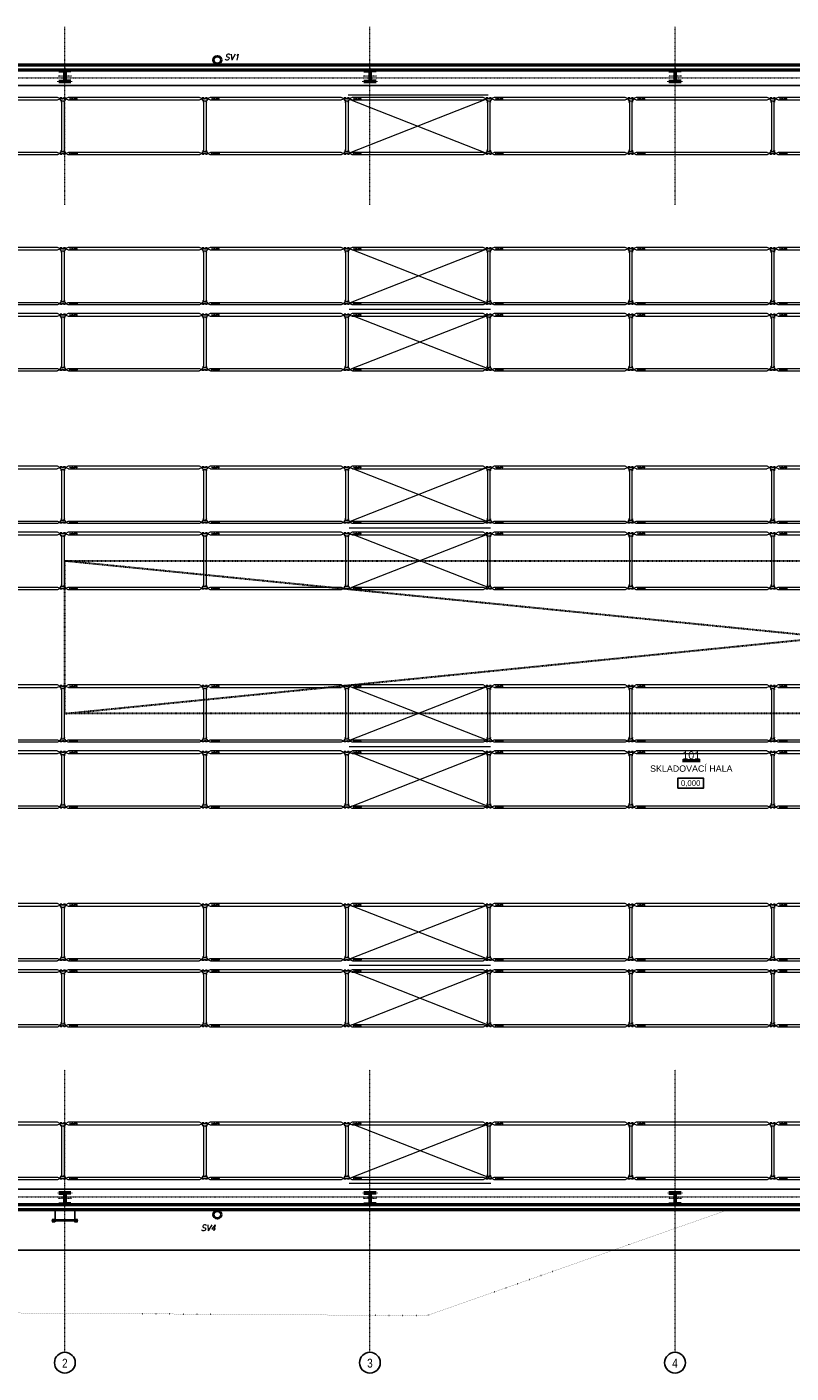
# Model space of a CAD drawing. Header units: millimetres. Extents: x -52574 to 8124, y -11597 to 32980.
# Tile 2 of 7: x -31866 to -16837, y -2016 to 24450. Entities that reach past the tile are written whole.
import ezdxf
from ezdxf.enums import TextEntityAlignment as Align

# ---------------------------------------------------------------- set-up
doc = ezdxf.new("R2010")
doc.units = ezdxf.units.MM
for name, pattern in [('DASHDOT', [25.4, 12.7, -6.35, 0, -6.35]), ('DGN Style 2', [56.260671, 33.756403, -22.504268]), ('DOT', [6.35, 0, -6.35]), ('SPOJITÁ', [0])]:
    doc.linetypes.add(name, pattern=pattern)
for name, color, linetype, lineweight in [('CKKOTY_VYS', 3, 'Continuous', 25), ('CKPOPISM', 6, 'Continuous', 50), ('CKPOPISM_POPIS', 3, 'Continuous', 25), ('CKPROSTUPY_NADROVINOU', 7, 'DASHDOT', 30), ('CKRASTR', 7, 'DASHDOT', 15), ('CKRASTR_POPIS', 3, 'Continuous', 25), ('CKSTENY_PODROVINOU', 7, 'Continuous', 25), ('CKSTENY_REZ', 6, 'Continuous', 50), ('CKTEXTY_MALE', 3, 'Continuous', 18), ('CSPROFILY_OSY', 1, 'DASHDOT', 18), ('CSPROFILY_REZY', 4, 'Continuous', 50), ('pohledy', 7, 'Continuous', 25), ('požární žebřík', 201, 'Continuous', 15), ('R-IF_nosniky-silna', 240, 'Continuous', 0), ('ZTI-DEŠŤOVÁ-KANALIZACE', 210, 'KANALIZACE', 40)]:
    doc.layers.add(name, color=color, linetype=linetype, lineweight=lineweight)
doc.layers.add('TECH-STOJNY', color=5, linetype='Continuous')
doc.styles.add('_TCW_TXTSTY_E', font='SIMPLEX.SHX', dxfattribs={"height": 17.560974})
doc.styles.add('Arial', font='arial.ttf', dxfattribs={"width": 0.8})
doc.styles.add('KURZIVA', font='italic__.ttf')
doc.styles.get("Standard").update_dxf_attribs({"font": 'arial.ttf'})
doc.linetypes.add('KANALIZACE', pattern='A,30,-3.5,["C",Standard,S=2.54,R=0,X=-3.81,Y=-1.27],-0.001', length=33.501)

# ---------------------------------------------------------------- blocks, each defined once
blk = doc.blocks.new('A$C2294005E')
at = {"layer": 'R-IF_nosniky-silna', "linetype": 'Continuous'}
for p, q in [((34, 39), (0, 39)), ((0, 39), (0, 25)), ((0, 25), (4, 25)), ((4, 25), (4, 35)), ((4, 35), (30, 35)), ((30, 35), (30, 21)), ((30, 21), (34, 21)), ((34, 25), (34, 39)), ((36, 25), (34, 25)), ((34, 25), (34, 25)), ((34, 21), (36, 21)), ((38, 25), (36, 25)), ((36, 21), (38, 21)), ((40, 26), (38, 25)), ((38, 21), (40, 20)), ((42, 26), (40, 26)), ((40, 20), (42, 20)), ((44, 26), (42, 26)), ((42, 20), (44, 20)), ((90, 49), (44, 26)), ((44, 20), (90, 1)), ((92, 49), (90, 49)), ((90, 1), (92, 1)), ((94, 49), (92, 49)), ((92, 1), (94, 1)), ((95, 50), (94, 49)), ((94, 1), (95, 0)), ((97, 50), (95, 50)), ((95, 0), (97, 0)), ((99, 50), (97, 50)), ((97, 0), (99, 0)), ((2660, 50), (99, 50)), ((99, 0), (2660, 0)), ((2662, 50), (2660, 50)), ((2660, 0), (2662, 0)), ((2664, 50), (2662, 50)), ((2662, 0), (2664, 0)), ((2666, 49), (2664, 50)), ((2664, 0), (2666, 1)), ((2667, 49), (2666, 49)), ((2666, 1), (2667, 1)), ((2669, 49), (2667, 49)), ((2667, 1), (2669, 1)), ((2715, 26), (2669, 49)), ((2669, 1), (2715, 20)), ((2717, 26), (2715, 26)), ((2715, 20), (2717, 20)), ((2719, 26), (2717, 26)), ((2717, 20), (2719, 20)), ((2721, 25), (2719, 26)), ((2719, 20), (2721, 21)), ((2723, 25), (2721, 25)), ((2721, 21), (2723, 21)), ((2725, 25), (2723, 25)), ((2723, 21), (2725, 21)), ((2726, 25), (2725, 25)), ((2725, 21), (2730, 21)), ((2759, 39), (2726, 39)), ((2726, 39), (2726, 25)), ((2730, 21), (2730, 35)), ((2730, 35), (2755, 35)), ((2755, 35), (2755, 25)), ((2755, 25), (2759, 25)), ((2759, 25), (2759, 39))]:
    blk.add_line(p, q, dxfattribs=at)
at = {"layer": 'R-IF_nosniky-silna', "linetype": 'SPOJITÁ', "style": '_TCW_TXTSTY_E'}
blk.add_text('Txx52-2700', height=17.6, dxfattribs=at).set_placement((119, 31), align=Align.TOP_LEFT)
blk = doc.blocks.new('A$C2FA15031')
at = {"layer": 'TECH-STOJNY', "lineweight": 13}
for p, q in [((0, 1111), (0, 1077)), ((1, 1077), (1, 1111)), ((1, 1074), (19, 1058)), ((20, 1059), (2, 1075)), ((22, 1115), (4, 1115)), ((4, 1113), (22, 1113)), ((24, 1111), (24, 1107)), ((26, 1107), (26, 1111)), ((32, 1105), (28, 1105)), ((28, 1103), (32, 1103)), ((36, 1105), (32, 1105)), ((32, 1103), (36, 1103)), ((40, 1107), (37, 1105)), ((38, 1104), (41, 1106)), ((50, 1107), (42, 1107)), ((42, 1106), (50, 1106)), ((54, 1104), (51, 1106)), ((52, 1107), (55, 1105)), ((56, 1105), (60, 1105)), ((60, 1103), (56, 1103)), ((60, 1105), (64, 1105)), ((64, 1103), (60, 1103)), ((66, 1107), (66, 1111)), ((68, 1111), (68, 1107)), ((70, 1115), (88, 1115)), ((88, 1113), (70, 1113)), ((72, 1059), (90, 1075)), ((91, 1074), (73, 1058)), ((91, 1077), (91, 1111)), ((92, 1111), (92, 1077)), ((2792, 1111), (2792, 1077)), ((2793, 1074), (2811, 1058)), ((2794, 1077), (2794, 1111)), ((2812, 1059), (2794, 1075)), ((2814, 1115), (2796, 1115)), ((2796, 1113), (2814, 1113)), ((2817, 1111), (2817, 1107)), ((2818, 1107), (2818, 1111)), ((2825, 1105), (2821, 1105)), ((2821, 1103), (2825, 1103)), ((2828, 1105), (2825, 1105)), ((2825, 1103), (2828, 1103)), ((2832, 1107), (2829, 1105)), ((2830, 1104), (2833, 1106)), ((2842, 1107), (2834, 1107)), ((2834, 1106), (2842, 1106)), ((2846, 1104), (2843, 1106)), ((2844, 1107), (2847, 1105)), ((2848, 1105), (2852, 1105)), ((2852, 1103), (2848, 1103)), ((2852, 1105), (2856, 1105)), ((2856, 1103), (2852, 1103)), ((2858, 1107), (2858, 1111)), ((2860, 1111), (2860, 1107)), ((2862, 1115), (2880, 1115)), ((2880, 1113), (2862, 1113)), ((2864, 1059), (2882, 1075)), ((2883, 1074), (2865, 1058)), ((2883, 1077), (2883, 1111)), ((2884, 1111), (2884, 1077)), ((17, 1045), (15, 1044)), ((15, 1043), (18, 1043)), ((19, 1038), (15, 1039)), ((15, 1038), (19, 1037)), ((19, 1037), (19, 1038)), ((20, 1056), (20, 1047)), ((21, 1047), (21, 1056)), ((71, 1047), (71, 1056)), ((72, 1056), (72, 1047)), ((73, 1038), (77, 1039)), ((77, 1038), (73, 1037)), ((73, 1037), (73, 1038)), ((77, 1043), (74, 1043)), ((75, 1045), (77, 1044)), ((2809, 1045), (2807, 1044)), ((2807, 1043), (2810, 1043)), ((2811, 1038), (2807, 1039)), ((2807, 1038), (2811, 1037)), ((2811, 1037), (2811, 1038)), ((2812, 1056), (2812, 1047)), ((2813, 1047), (2813, 1056)), ((2863, 1047), (2863, 1056)), ((2864, 1056), (2864, 1047)), ((2865, 1038), (2869, 1039)), ((2869, 1038), (2865, 1037)), ((2865, 1037), (2865, 1038)), ((2869, 1043), (2866, 1043)), ((2867, 1045), (2869, 1044)), ((0, 19), (0, 53)), ((1, 56), (19, 72)), ((1, 53), (1, 19)), ((20, 71), (2, 55)), ((4, 16), (22, 16)), ((22, 15), (4, 15)), ((15, 92), (19, 93)), ((19, 92), (15, 91)), ((15, 87), (18, 87)), ((17, 85), (15, 86)), ((19, 93), (19, 92)), ((20, 74), (20, 83)), ((21, 83), (21, 74)), ((24, 19), (24, 22)), ((26, 22), (26, 19)), ((28, 26), (32, 26)), ((32, 25), (28, 25)), ((32, 26), (36, 26)), ((36, 25), (32, 25)), ((40, 23), (37, 25)), ((38, 26), (41, 24)), ((42, 24), (50, 24)), ((50, 22), (42, 22)), ((54, 26), (51, 24)), ((52, 23), (55, 25)), ((60, 26), (56, 26)), ((56, 25), (60, 25)), ((64, 26), (60, 26)), ((60, 25), (64, 25)), ((66, 22), (66, 19)), ((68, 19), (68, 22)), ((88, 16), (70, 16)), ((70, 15), (88, 15)), ((71, 83), (71, 74)), ((72, 74), (72, 83)), ((72, 71), (90, 55)), ((77, 92), (73, 93)), ((73, 93), (73, 92)), ((73, 92), (77, 91)), ((91, 56), (73, 72)), ((77, 87), (74, 87)), ((75, 85), (77, 86)), ((91, 53), (91, 19)), ((92, 19), (92, 53)), ((2792, 19), (2792, 53)), ((2793, 56), (2811, 72)), ((2812, 71), (2794, 55)), ((2794, 53), (2794, 19)), ((2796, 16), (2814, 16)), ((2814, 15), (2796, 15)), ((2807, 92), (2811, 93)), ((2811, 92), (2807, 91)), ((2807, 87), (2810, 87)), ((2809, 85), (2807, 86)), ((2811, 93), (2811, 92)), ((2812, 74), (2812, 83)), ((2813, 83), (2813, 74)), ((2817, 19), (2817, 22)), ((2818, 22), (2818, 19)), ((2821, 26), (2825, 26)), ((2825, 25), (2821, 25)), ((2825, 26), (2828, 26)), ((2828, 25), (2825, 25)), ((2832, 23), (2829, 25)), ((2830, 26), (2833, 24)), ((2834, 24), (2842, 24)), ((2842, 22), (2834, 22)), ((2846, 26), (2843, 24)), ((2844, 23), (2847, 25)), ((2852, 26), (2848, 26)), ((2848, 25), (2852, 25)), ((2856, 26), (2852, 26)), ((2852, 25), (2856, 25)), ((2858, 22), (2858, 19)), ((2860, 19), (2860, 22)), ((2880, 16), (2862, 16)), ((2862, 15), (2880, 15)), ((2863, 83), (2863, 74)), ((2864, 74), (2864, 83)), ((2864, 71), (2882, 55)), ((2869, 92), (2865, 93)), ((2865, 93), (2865, 92)), ((2865, 92), (2869, 91)), ((2883, 56), (2865, 72)), ((2869, 87), (2866, 87)), ((2867, 85), (2869, 86)), ((2883, 53), (2883, 19)), ((2884, 19), (2884, 53))]:
    blk.add_line(p, q, dxfattribs=at)
at = {"layer": 'TECH-STOJNY', "linetype": 'Continuous', "lineweight": 0}
for p, q in [((21, 1062), (71, 1062)), ((21, 1062), (21, 68)), ((27, 1105), (27, 1104)), ((34, 1105), (34, 1103)), ((58, 1105), (58, 1103)), ((65, 1105), (65, 1104)), ((71, 1062), (71, 68)), ((2813, 1062), (2863, 1062)), ((2813, 1062), (2813, 68)), ((2819, 1105), (2819, 1104)), ((2826, 1105), (2826, 1103)), ((2850, 1105), (2850, 1103)), ((2857, 1105), (2857, 1104)), ((2863, 1062), (2863, 68)), ((21, 68), (71, 68)), ((34, 25), (34, 26)), ((58, 25), (58, 26)), ((65, 25), (65, 26)), ((2813, 68), (2863, 68)), ((2826, 25), (2826, 26)), ((2850, 25), (2850, 26))]:
    blk.add_line(p, q, dxfattribs=at)
at = {"layer": 'TECH-STOJNY', "linetype": 'DGN Style 2', "lineweight": 0, "flags": 128}
for points in [[(17, 1113), (9, 1113), (9, 1115), (17, 1115)], [(75, 1113), (83, 1113), (83, 1115), (75, 1115)], [(2809, 1113), (2801, 1113), (2801, 1115), (2809, 1115)], [(2867, 1113), (2875, 1113), (2875, 1115), (2867, 1115)], [(1, 41), (0, 41), (0, 30), (1, 30)], [(17, 16), (9, 16), (9, 15), (17, 15)], [(75, 16), (83, 16), (83, 15), (75, 15)], [(91, 41), (92, 41), (92, 30), (91, 30)], [(2794, 41), (2792, 41), (2792, 30), (2794, 30)], [(2809, 16), (2801, 16), (2801, 15), (2809, 15)], [(2867, 16), (2875, 16), (2875, 15), (2867, 15)], [(2883, 41), (2884, 41), (2884, 30), (2883, 30)]]:
    blk.add_lwpolyline(points, close=True, dxfattribs=at)
at = {"layer": 'TECH-STOJNY', "linetype": 'DGN Style 2', "flags": 128}
for points in [[(21, 1047), (20, 1047), (20, 1056), (21, 1056)], [(71, 1047), (72, 1047), (72, 1056), (71, 1056)], [(2813, 1047), (2812, 1047), (2812, 1056), (2813, 1056)], [(2863, 1047), (2864, 1047), (2864, 1056), (2863, 1056)], [(21, 83), (20, 83), (20, 74), (21, 74)], [(71, 83), (72, 83), (72, 74), (71, 74)], [(2813, 83), (2812, 83), (2812, 74), (2813, 74)], [(2863, 83), (2864, 83), (2864, 74), (2863, 74)]]:
    blk.add_lwpolyline(points, close=True, dxfattribs=at)
at = {"layer": 'TECH-STOJNY', "linetype": 'Continuous', "lineweight": 13}
for centre, radius, start, end in [((4, 1111), 4, 90, 180), ((4, 1111), 2.5, 90, 180), ((22, 1111), 4, 0, 90), ((64, 1107), 4, 270, 0), ((64, 1107), 2.5, 270, 0), ((70, 1111), 2.5, 90, 180), ((87, 1077), 3.5, 322.0228, 0), ((87, 1077), 5, 322.0228, 0), ((2796, 1111), 4, 90, 180), ((2796, 1111), 2.5, 90, 180), ((2814, 1111), 4, 0, 90), ((2856, 1107), 4, 270, 0), ((2856, 1107), 2.5, 270, 0), ((2862, 1111), 2.5, 90, 180), ((2879, 1077), 3.5, 322.0228, 0), ((2879, 1077), 5, 322.0228, 0), ((16, 1056), 3.5, 0, 37.9772), ((76, 1055), 5, 142.0228, 180), ((2808, 1056), 3.5, 0, 37.9772), ((2868, 1055), 5, 142.0228, 180), ((4, 19), 4, 180, 270), ((4, 19), 2.5, 180, 270), ((16, 74), 3.5, 322.0228, 0), ((22, 19), 4, 270, 0), ((64, 22), 4, 0, 90), ((64, 22), 2.5, 0, 90), ((70, 19), 2.5, 180, 270), ((76, 75), 5, 180, 217.9772), ((87, 53), 3.5, 0, 37.9772), ((87, 53), 5, 0, 37.9772), ((2796, 19), 4, 180, 270), ((2796, 19), 2.5, 180, 270), ((2808, 74), 3.5, 322.0228, 0), ((2814, 19), 4, 270, 0), ((2856, 22), 4, 0, 90), ((2856, 22), 2.5, 0, 90), ((2862, 19), 2.5, 180, 270), ((2868, 75), 5, 180, 217.9772), ((2879, 53), 3.5, 0, 37.9772), ((2879, 53), 5, 0, 37.9772)]:
    blk.add_arc(centre, radius, start, end, dxfattribs=at)
at = {"layer": 'TECH-STOJNY', "linetype": 'Continuous', "lineweight": 13, "extrusion": (0, 0, -1)}
for centre, radius, start, end in [((-5, 1077), 5, 322.0228, 0), ((-5, 1077), 3.5, 322.0228, 0), ((-22, 1111), 2.5, 90, 180), ((-28, 1107), 4, 270, 0), ((-28, 1107), 2.5, 270, 0), ((-70, 1111), 4, 0, 90), ((-88, 1111), 4, 90, 180), ((-88, 1111), 2.5, 90, 180), ((-2797, 1077), 5, 322.0228, 0), ((-2797, 1077), 3.5, 322.0228, 0), ((-2814, 1111), 2.5, 90, 180), ((-2821, 1107), 4, 270, 0), ((-2821, 1107), 2.5, 270, 0), ((-2862, 1111), 4, 0, 90), ((-2880, 1111), 4, 90, 180), ((-2880, 1111), 2.5, 90, 180), ((-16, 1055), 5, 142.0228, 180), ((-76, 1056), 3.5, 0, 37.9772), ((-2808, 1055), 5, 142.0228, 180), ((-2868, 1056), 3.5, 0, 37.9772), ((-5, 53), 5, 0, 37.9772), ((-5, 53), 3.5, 0, 37.9772), ((-16, 75), 5, 180, 217.9772), ((-22, 19), 2.5, 180, 270), ((-28, 22), 4, 0, 90), ((-28, 22), 2.5, 0, 90), ((-70, 19), 4, 270, 0), ((-76, 74), 3.5, 322.0228, 0), ((-88, 19), 4, 180, 270), ((-88, 19), 2.5, 180, 270), ((-2797, 53), 5, 0, 37.9772), ((-2797, 53), 3.5, 0, 37.9772), ((-2808, 75), 5, 180, 217.9772), ((-2814, 19), 2.5, 180, 270), ((-2821, 22), 4, 0, 90), ((-2821, 22), 2.5, 0, 90), ((-2862, 19), 4, 270, 0), ((-2868, 74), 3.5, 322.0228, 0), ((-2880, 19), 4, 180, 270), ((-2880, 19), 2.5, 180, 270)]:
    blk.add_arc(centre, radius, start, end, dxfattribs=at)
at = {"layer": 'TECH-STOJNY', "lineweight": 13, "extrusion": (0, 0, -1)}
for centre, radius, start, end in [((-36, 1107), 2.25, 240, 270), ((-42, 1104), 2.25, 60, 90), ((-50, 1104), 3.75, 90, 120), ((-56, 1107), 3.75, 270, 300), ((-2828, 1107), 2.25, 240, 270), ((-2834, 1104), 2.25, 60, 90), ((-2842, 1104), 3.75, 90, 120), ((-2848, 1107), 3.75, 270, 300), ((-15, 1041), 1.98, 268.9676, 92.1963), ((-17, 1047), 2.5, 180, 262.9908), ((-75, 1047), 4, 277.8452, 0), ((-77, 1041), 3.48, 91.0523, 268.9355), ((-2807, 1041), 1.98, 268.9676, 92.1963), ((-2809, 1047), 2.5, 180, 262.9908), ((-2867, 1047), 4, 277.8452, 0), ((-2869, 1041), 3.48, 91.0523, 268.9355), ((-15, 89), 1.98, 267.8037, 91.0324), ((-17, 83), 2.5, 97.0092, 180), ((-36, 23), 2.25, 90, 120), ((-42, 26), 2.25, 270, 300), ((-50, 26), 3.75, 240, 270), ((-56, 23), 3.75, 60, 90), ((-75, 83), 4, 0, 82.1548), ((-77, 89), 3.48, 91.0645, 268.9477), ((-2807, 89), 1.98, 267.8037, 91.0324), ((-2809, 83), 2.5, 97.0092, 180), ((-2828, 23), 2.25, 90, 120), ((-2834, 26), 2.25, 270, 300), ((-2842, 26), 3.75, 240, 270), ((-2848, 23), 3.75, 60, 90), ((-2867, 83), 4, 0, 82.1548), ((-2869, 89), 3.48, 91.0645, 268.9477)]:
    blk.add_arc(centre, radius, start, end, dxfattribs=at)
at = {"layer": 'TECH-STOJNY', "lineweight": 13}
for centre, radius, start, end in [((36, 1107), 3.75, 270, 300), ((42, 1104), 3.75, 90, 120), ((50, 1104), 2.25, 60, 90), ((56, 1107), 2.25, 240, 270), ((2828, 1107), 3.75, 270, 300), ((2834, 1104), 3.75, 90, 120), ((2842, 1104), 2.25, 60, 90), ((2848, 1107), 2.25, 240, 270), ((15, 1041), 3.48, 91.0523, 268.9355), ((17, 1047), 4, 277.8452, 0), ((75, 1047), 2.5, 180, 262.9908), ((77, 1041), 1.98, 268.9676, 92.1963), ((2807, 1041), 3.48, 91.0523, 268.9355), ((2809, 1047), 4, 277.8452, 0), ((2867, 1047), 2.5, 180, 262.9908), ((2869, 1041), 1.98, 268.9676, 92.1963), ((15, 89), 3.48, 91.0645, 268.9477), ((17, 83), 4, 0, 82.1548), ((36, 23), 3.75, 60, 90), ((42, 26), 3.75, 240, 270), ((50, 26), 2.25, 270, 300), ((56, 23), 2.25, 90, 120), ((75, 83), 2.5, 97.0092, 180), ((77, 89), 1.98, 267.8037, 91.0324), ((2807, 89), 3.48, 91.0645, 268.9477), ((2809, 83), 4, 0, 82.1548), ((2828, 23), 3.75, 60, 90), ((2834, 26), 3.75, 240, 270), ((2842, 26), 2.25, 270, 300), ((2848, 23), 2.25, 90, 120), ((2867, 83), 2.5, 97.0092, 180), ((2869, 89), 1.98, 267.8037, 91.0324)]:
    blk.add_arc(centre, radius, start, end, dxfattribs=at)
at = {"color": 7, "linetype": 'DGN Style 2', "lineweight": 0}
blk.add_blockref('A$C2294005E', (62, 1080), dxfattribs=at)
at = {"color": 7, "linetype": 'DGN Style 2', "lineweight": 0, "xscale": -1, "rotation": 180}
blk.add_blockref('A$C2294005E', (62, 50), dxfattribs=at)
blk = doc.blocks.new('A$C632067E8')
at = {"color": 7, "linetype": 'DGN Style 2', "lineweight": 0}
for p in [(2792, 1335), (5584, 1335), (8376, 1335), (11168, 1335), (13960, 1335), (16752, 1335), (19544, 1335), (2792, 35), (5584, 35), (8376, 35), (11168, 35), (13960, 35), (16752, 35), (19544, 35)]:
    blk.add_blockref('A$C2FA15031', p, dxfattribs=at)
blk = doc.blocks.new('CK_S_EXT_HEAHEA240')
for p, q in [((-120, 115), (120, 115)), ((-120, 115), (-120, 103)), ((-120, 103), (-24.75, 103)), ((-3.75, -82), (-3.75, 82)), ((3.75, -82), (3.75, 82)), ((120, 103), (24.75, 103)), ((120, 115), (120, 103)), ((-120, -115), (-120, -103)), ((-120, -103), (-24.75, -103)), ((-120, -115), (120, -115)), ((120, -103), (24.75, -103)), ((120, -115), (120, -103))]:
    blk.add_line(p, q)
for centre, start, end in [((-24.75, 82), 0, 90), ((24.75, 82), 90, 180), ((-24.75, -82), 270, 0), ((24.75, -82), 180, 270)]:
    blk.add_arc(centre, 21, start, end)
blk = doc.blocks.new('CKBL2031616152541')
blk = doc.blocks.new('*U15')
at = {"color": 0, "linetype": 'ByBlock', "lineweight": -2}
blk.add_lwpolyline([(-5, -2), (5, -2), (5, 2), (-5, 2), (-5, -2)], dxfattribs=at)

msp = doc.modelspace()

# ---------------------------------------------------------------- linework, layer by layer
at = {"color": 7, "linetype": 'Continuous', "lineweight": 0}
for p, q in [((8124, 23300), (-36940, 23300)), ((-25551, 23114), (-22795, 23114)), ((-25530, 23029), (-22830, 21971)), ((-22830, 23029), (-25530, 21970)), ((-25509, 20085), (-22809, 19026)), ((-22809, 20085), (-25509, 19026)), ((-25531, 18904), (-22746, 18904)), ((-25480, 18785), (-22780, 17726)), ((-22780, 18785), (-25480, 17726)), ((-25509, 15785), (-22809, 14726)), ((-22809, 15785), (-25509, 14726)), ((-25531, 14604), (-22746, 14604)), ((-25480, 14485), (-22780, 13426)), ((-22780, 14485), (-25480, 13426)), ((-25509, 11485), (-22809, 10426)), ((-22809, 11485), (-25509, 10426)), ((-25531, 10304), (-22746, 10304)), ((-25480, 10185), (-22780, 9126)), ((-22780, 10185), (-25480, 9126)), ((-25509, 7185), (-22809, 6126)), ((-22809, 7185), (-25509, 6126)), ((-25531, 6004), (-22746, 6004)), ((-25480, 5885), (-22780, 4826)), ((-22780, 5885), (-25480, 4826)), ((-25478, 2885), (-22778, 1826)), ((-22778, 2885), (-25478, 1826)), ((-36940, 1600), (8124, 1600)), ((-25530, 1718), (-22744, 1718))]:
    msp.add_line(p, q, dxfattribs=at)
at = {"layer": 'CKPROSTUPY_NADROVINOU', "color": 7}
for p, q in [((-31120, 10950), (-1120, 13950)), ((-1120, 10950), (-31120, 13950))]:
    msp.add_line(p, q, dxfattribs=at)
msp.add_lwpolyline([(-31120, 13950), (-1120, 13950), (-1120, 10950), (-31120, 10950)], close=True, dxfattribs=at)
at = {"layer": 'CKRASTR', "color": 7}
for p, q in [((-31120, 20950), (-31120, 24450)), ((-25120, 20950), (-25120, 24450)), ((-19120, 20950), (-19120, 24450)), ((-48433, 23450), (5880, 23450)), ((-31120, -1608), (-31120, 3950)), ((-25120, -1608), (-25120, 3950)), ((-19120, -1608), (-19120, 3950)), ((-48433, 1450), (-11120, 1450))]:
    msp.add_line(p, q, dxfattribs=at)
at = {"layer": 'CKRASTR_POPIS', "color": 7}
for centre in [(-31120, -1812), (-25120, -1812), (-19120, -1812)]:
    msp.add_circle(centre, 204, dxfattribs=at)
at = {"layer": 'CKSTENY_PODROVINOU', "color": 7}
for p, q in [((-36940, 23300), (4700, 23300)), ((-405, 1600), (-36940, 1600))]:
    msp.add_line(p, q, dxfattribs=at)
at = {"layer": 'CKSTENY_REZ', "color": 7}
for p, q in [((5100, 23700), (-37340, 23700)), ((5000, 23600), (-37240, 23600)), ((-37340, 1200), (-11840, 1200)), ((-37240, 1300), (-405, 1300))]:
    msp.add_line(p, q, dxfattribs=at)
at = {"layer": 'CSPROFILY_OSY', "color": 7}
for p, q in [((-31120, 23645), (-31120, 23360)), ((-25120, 23645), (-25120, 23360)), ((-19120, 23645), (-19120, 23360)), ((-30990, 23485), (-31250, 23485)), ((-24990, 23485), (-25250, 23485)), ((-18990, 23485), (-19250, 23485)), ((-30990, 1415), (-31250, 1415)), ((-31120, 1540), (-31120, 1290)), ((-24990, 1415), (-25250, 1415)), ((-25120, 1540), (-25120, 1290)), ((-18990, 1415), (-19250, 1415)), ((-19120, 1540), (-19120, 1290))]:
    msp.add_line(p, q, dxfattribs=at)
at = {"layer": 'pohledy', "color": 7, "linetype": 'DOT', "ltscale": 2}
for p, q in [((-24002, -887), (-18060, 1200)), ((-37340, -800), (-24002, -887))]:
    msp.add_line(p, q, dxfattribs=at)
at = {"layer": 'pohledy', "color": 7}
msp.add_line((-37340, 400), (-12640, 400), dxfattribs=at)
at = {"layer": 'požární žebřík', "color": 7}
for points in [[(-31390, 1200), (-31312, 1200), (-31312, 959)], [(-31390, 1200), (-31390, 1194)], [(-31390, 1194), (-31318, 1194), (-31318, 959)], [(-31356, 1175), (-31356, 1224)], [(-30850, 1200), (-30928, 1200), (-30928, 959)], [(-30850, 1194), (-30922, 1194), (-30922, 959)], [(-30884, 1175), (-30884, 1224)], [(-30850, 1194), (-30850, 1200)], [(-31318, 955), (-31368, 1005)], [(-31318, 1005), (-31368, 955)], [(-31368, 987), (-30872, 987)], [(-31312, 959), (-31318, 959)], [(-30928, 959), (-30922, 959)], [(-30872, 955), (-30922, 1005)], [(-30872, 1005), (-30922, 955)]]:
    msp.add_lwpolyline(points, dxfattribs=at)
for points in [[(-31368, 1005), (-31368, 955), (-31318, 955), (-31318, 1005)], [(-31318, 1003), (-30922, 1003), (-30922, 971), (-31318, 971)], [(-30922, 1005), (-30922, 955), (-30872, 955), (-30872, 1005)]]:
    msp.add_lwpolyline(points, close=True, dxfattribs=at)
for centre in [(-31343, 980), (-30897, 980)]:
    msp.add_circle(centre, 25, dxfattribs=at)
at = {"layer": 'ZTI-DEŠŤOVÁ-KANALIZACE', "color": 7}
for centre in [(-28121, 23800), (-28121, 1100)]:
    msp.add_circle(centre, 75, dxfattribs=at)

# ---------------------------------------------------------------- block references
at = {"color": 7, "linetype": 'DGN Style 2', "lineweight": 0}
for p in [(-33998, 21935), (-31206, 21935), (-28414, 21935), (-25622, 21935), (-22830, 21935), (-20038, 21935), (-17246, 21935), (-33998, 1785), (-31206, 1785), (-28414, 1785), (-25622, 1785), (-22830, 1785), (-20038, 1785), (-17246, 1785)]:
    msp.add_blockref('A$C2FA15031', p, dxfattribs=at)
at = {"color": 7, "linetype": 'Continuous', "lineweight": 0}
for p in [(-36790, 17650), (-36790, 13350), (-36790, 9050), (-36790, 4750)]:
    msp.add_blockref('A$C632067E8', p, dxfattribs=at)
at = {"layer": 'CKKOTY_VYS', "color": 7}
ref = msp.add_blockref('*U15', (-18812, 9583), dxfattribs=dict(at, xscale=50, yscale=50, zscale=50))
ref.add_attrib('Výška', '0,000', dxfattribs={"layer": '0', "color": 0, "linetype": 'ByBlock', "lineweight": -2, "height": 110}).set_placement((-18812, 9583), align=Align.MIDDLE_CENTER)
at = {"layer": 'CKPOPISM', "color": 7}
ref = msp.add_blockref('CKBL2031616152541', (-18800, 9806), dxfattribs=at)
ref.add_attrib('CISLO', '%%U101', dxfattribs={"height": 150, "style": 'Arial'}).set_placement((-18800, 10056), align=Align.CENTER)
ref.add_attrib('JMENO', 'SKLADOVACÍ HALA', dxfattribs={"layer": 'CKPOPISM_POPIS', "height": 125}).set_placement((-18800, 9806), align=Align.CENTER)
at = {"layer": 'CSPROFILY_REZY', "color": 7, "rotation": 180}
for p in [(-31120, 23485), (-25120, 23485), (-19120, 23485), (-31120, 1415), (-25120, 1415), (-19120, 1415)]:
    msp.add_blockref('CK_S_EXT_HEAHEA240', p, dxfattribs=at)

# ---------------------------------------------------------------- texts
at = {"layer": 'CKRASTR_POPIS', "color": 7, "style": 'Arial', "width": 0.8}
for s, p in [('2', (-31120, -1821)), ('3', (-25120, -1821)), ('4', (-19120, -1821))]:
    msp.add_text(s, height=175, dxfattribs=at).set_placement(p, align=Align.MIDDLE)
at = {"layer": 'CKTEXTY_MALE', "color": 7, "style": 'KURZIVA'}
for s, p in [('SV1', (-27981, 23798)), ('SV4', (-28444, 783))]:
    msp.add_text(s, height=115, dxfattribs=at).set_placement(p)

doc.saveas('drawing.dxf')
